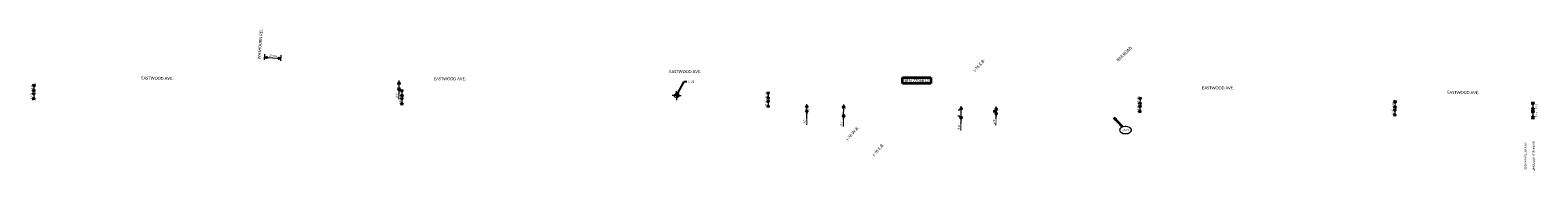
# Model space of a CAD drawing. Header units: feet. Extents: x 1368653 to 2278485, y 515475 to 1180851.
# Tile 12 of 13: x 2271675 to 2273717, y 517938 to 518129. Entities that reach past the tile are written whole.
import ezdxf
from ezdxf import colors
from ezdxf.entities.mleader import LeaderData, LeaderLine
from ezdxf.enums import TextEntityAlignment as Align
from ezdxf.math import Vec2, Vec3

# ---------------------------------------------------------------- set-up
doc = ezdxf.new("R2010")
doc.units = ezdxf.units.FT
doc.header["$LTSCALE"] = 20
doc.header["$MEASUREMENT"] = 0
doc.set_wipeout_variables(frame=1)
doc.layers.get('0').update_dxf_attribs({"lineweight": 15, "true_color": 0xc2ced6})
doc.layers.get('Defpoints').update_dxf_attribs({"lineweight": 15})
doc.layers.add('Eastwood___S_Munroe_Resur', color=7, linetype='Continuous')
doc.layers.add('GT_Project_Soil_Boring', color=7, linetype='Continuous', lineweight=35, true_color=0xa854e0)
doc.layers.add('TX_P_20', color=7, linetype='Continuous', lineweight=35)
doc.layers.add('TX_P_5', color=7, linetype='Continuous', lineweight=35)
doc.styles.add('P_Slanted - Normal Fixed Spacing', font='calibrii.ttf', dxfattribs={"height": 0.14})
doc.styles.add('P_Slanted - Title', font='calibriz.ttf', dxfattribs={"height": 0.2})
doc.styles.add('Slanted-Normal', font='font31.shx', dxfattribs={"height": 0.14})
doc.dimstyles.new('Dec-1  Slanted', dxfattribs={"dimtxt": 0.14, "dimasz": 0.14, "dimexe": 0.07, "dimexo": 0.07, "dimgap": 0.07, "dimtad": 1, "dimdec": 1, "dimzin": 3, "dimdsep": 46, "dimtxsty": 'Slanted-Normal', "dimblk": 'Dim1', "dimcen": 0, "dimclrd": 95, "dimclre": 95, "dimclrt": 7, "dimadec": 1, "dimazin": 3, "dimtfac": 1, "dimtdec": 1, "dimtix": 1, "dimtofl": 0, "dimtmove": 1, "dimatfit": 3, "dimldrblk": 'Dim1', "dimfxl": 1, "dimtolj": 1, "dimtzin": 0, "dimlwd": -1, "dimlwe": -1, "dimarcsym": 0})
doc.dimstyles.new('P_Dec-0 Masked Slanted', dxfattribs={"dimtxt": 0.14, "dimasz": 0.14, "dimexe": 0.21, "dimexo": 0.21, "dimgap": 0.0625, "dimtad": 1, "dimdec": 0, "dimzin": 3, "dimdsep": 46, "dimtxsty": 'P_Slanted - Normal Fixed Spacing', "dimblk": 'Dim1', "dimcen": 0.035, "dimclrd": 95, "dimclre": 95, "dimclrt": 7, "dimaunit": 1, "dimadec": 3, "dimazin": 2, "dimtfac": 1, "dimtdec": 0, "dimtix": 1, "dimtmove": 1, "dimatfit": 3, "dimldrblk": 'Dim1', "dimfxl": 1, "dimtfill": 1, "dimtolj": 1, "dimtzin": 0, "dimlwd": 15, "dimlwe": 15, "dimarcsym": 0})
doc.dimstyles.new('P_Dec-1 Masked Slanted', dxfattribs={"dimtxt": 0.14, "dimasz": 0.14, "dimexe": 0.21, "dimexo": 0.21, "dimgap": 0.0625, "dimtad": 1, "dimdec": 1, "dimzin": 3, "dimdsep": 46, "dimtxsty": 'P_Slanted - Normal Fixed Spacing', "dimblk": 'Dim1', "dimcen": 0.035, "dimclrd": 95, "dimclre": 95, "dimclrt": 7, "dimaunit": 1, "dimadec": 3, "dimazin": 2, "dimtfac": 1, "dimtdec": 1, "dimtix": 1, "dimtmove": 1, "dimatfit": 3, "dimldrblk": 'Dim1', "dimfxl": 1, "dimtfill": 1, "dimtolj": 1, "dimtzin": 0, "dimlwd": 15, "dimlwe": 15, "dimarcsym": 0})

# ---------------------------------------------------------------- blocks, each defined once
blk = doc.blocks.new('Dim1')
h = blk.add_hatch(color=4)
h.dxf.hatch_style = 1
h.paths.add_polyline_path([(0, 0), (-1, -0.2), (-1, 0.2)])
at = {"color": 4}
blk.add_lwpolyline([(0, 0), (-1, -0.2), (-1, 0.2), (0, 0)], dxfattribs=at)
blk = doc.blocks.new('*D1327')
at = {"layer": 'TX_P_20', "color": 95, "linetype": 'Continuous', "lineweight": 15, "transparency": 16777216}
blk.add_line((2272178.4, 518046), (2272178.4, 518040.6), dxfattribs=at)
at = {"layer": 'TX_P_20', "color": 7, "transparency": 16777216, "insert": (2272175.7, 518043.4), "char_height": 2.8, "attachment_point": 5, "rotation": 89.6308, "style": 'P_Slanted - Normal Fixed Spacing', "bg_fill": 3, "box_fill_scale": 1.25, "bg_fill_color": 256, "bg_fill_true_color": 13158600, "bg_fill_transparency": 0}
blk.add_mtext("\\A1;11.0'", dxfattribs=at)
at = {"layer": 'Defpoints', "color": 0, "transparency": 16777216}
for p in [(2272178.4, 518048.8), (2272178.4, 518037.8), (2272178.4, 518037.8)]:
    blk.add_point(p, dxfattribs=at)
at = {"layer": 'TX_P_20', "color": 95, "lineweight": 15, "transparency": 16777216, "xscale": 2.8, "yscale": 2.8, "zscale": 2.8}
for p, rotation in [((2272178.4, 518037.8), 269.630847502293), ((2272178.4, 518048.8), 89.63084750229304)]:
    blk.add_blockref('Dim1', p, dxfattribs=dict(at, rotation=rotation))
blk = doc.blocks.new('*D1328')
at = {"layer": 'TX_P_20', "color": 95, "linetype": 'Continuous', "lineweight": 15, "transparency": 16777216}
blk.add_line((2272178.4, 518035), (2272178.3, 518029.6), dxfattribs=at)
at = {"layer": 'TX_P_20', "color": 7, "transparency": 16777216, "insert": (2272175.7, 518032.3), "char_height": 2.8, "attachment_point": 5, "rotation": 89.6308, "style": 'P_Slanted - Normal Fixed Spacing', "bg_fill": 3, "box_fill_scale": 1.25, "bg_fill_color": 256, "bg_fill_true_color": 13158600, "bg_fill_transparency": 0}
blk.add_mtext("\\A1;11.0'", dxfattribs=at)
at = {"layer": 'Defpoints', "color": 0, "transparency": 16777216}
for p in [(2272178.4, 518037.8), (2272178.3, 518026.8), (2272178.3, 518026.8)]:
    blk.add_point(p, dxfattribs=at)
at = {"layer": 'TX_P_20', "color": 95, "lineweight": 15, "transparency": 16777216, "xscale": 2.8, "yscale": 2.8, "zscale": 2.8}
for p, rotation in [((2272178.4, 518037.8), 89.63084750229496), ((2272178.3, 518026.8), 269.630847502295)]:
    blk.add_blockref('Dim1', p, dxfattribs=dict(at, rotation=rotation))
blk = doc.blocks.new('*D1329')
at = {"layer": 'TX_P_20', "color": 95, "linetype": 'Continuous', "lineweight": 15, "transparency": 16777216}
blk.add_line((2271679.8, 518053), (2271679.7, 518047.6), dxfattribs=at)
at = {"layer": 'TX_P_20', "color": 7, "transparency": 16777216, "insert": (2271677.1, 518050.3), "char_height": 2.8, "attachment_point": 5, "rotation": 88.9534, "style": 'P_Slanted - Normal Fixed Spacing', "bg_fill": 3, "box_fill_scale": 1.25, "bg_fill_color": 256, "bg_fill_true_color": 13158600, "bg_fill_transparency": 0}
blk.add_mtext("\\A1;11.0'", dxfattribs=at)
at = {"layer": 'Defpoints', "color": 0, "transparency": 16777216}
for p in [(2271679.9, 518055.8), (2271679.7, 518044.8), (2271679.7, 518044.8)]:
    blk.add_point(p, dxfattribs=at)
at = {"layer": 'TX_P_20', "color": 95, "lineweight": 15, "transparency": 16777216, "xscale": 2.8, "yscale": 2.8, "zscale": 2.8}
for p, rotation in [((2271679.9, 518055.8), 88.95341813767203), ((2271679.7, 518044.8), 268.953418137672)]:
    blk.add_blockref('Dim1', p, dxfattribs=dict(at, rotation=rotation))
blk = doc.blocks.new('*D1330')
at = {"layer": 'TX_P_20', "color": 95, "linetype": 'Continuous', "lineweight": 15, "transparency": 16777216}
blk.add_line((2271679.6, 518042), (2271679.5, 518036.6), dxfattribs=at)
at = {"layer": 'TX_P_20', "color": 7, "transparency": 16777216, "insert": (2271676.9, 518039.3), "char_height": 2.8, "attachment_point": 5, "rotation": 88.9534, "style": 'P_Slanted - Normal Fixed Spacing', "bg_fill": 3, "box_fill_scale": 1.25, "bg_fill_color": 256, "bg_fill_true_color": 13158600, "bg_fill_transparency": 0}
blk.add_mtext("\\A1;11.0'", dxfattribs=at)
at = {"layer": 'Defpoints', "color": 0, "transparency": 16777216}
for p in [(2271679.5, 518033.8), (2271679.5, 518033.8), (2271679.7, 518044.8)]:
    blk.add_point(p, dxfattribs=at)
at = {"layer": 'TX_P_20', "color": 95, "lineweight": 15, "transparency": 16777216, "xscale": 2.8, "yscale": 2.8, "zscale": 2.8}
for p, rotation in [((2271679.5, 518033.8), 268.9534181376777), ((2271679.7, 518044.8), 88.95341813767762)]:
    blk.add_blockref('Dim1', p, dxfattribs=dict(at, rotation=rotation))
blk = doc.blocks.new('*D1331')
at = {"layer": 'TX_P_20', "color": 95, "linetype": 'Continuous', "lineweight": 15, "transparency": 16777216}
blk.add_line((2272674.7, 518042.7), (2272674.7, 518037.3), dxfattribs=at)
at = {"layer": 'TX_P_20', "color": 7, "transparency": 16777216, "insert": (2272672, 518040), "char_height": 2.8, "attachment_point": 5, "rotation": 89.4998, "style": 'P_Slanted - Normal Fixed Spacing', "bg_fill": 3, "box_fill_scale": 1.25, "bg_fill_color": 256, "bg_fill_true_color": 13158600, "bg_fill_transparency": 0}
blk.add_mtext("\\A1;11.0'", dxfattribs=at)
at = {"layer": 'Defpoints', "color": 0, "transparency": 16777216}
for p in [(2272674.6, 518034.5), (2272674.6, 518034.5), (2272674.7, 518045.5)]:
    blk.add_point(p, dxfattribs=at)
at = {"layer": 'TX_P_20', "color": 95, "lineweight": 15, "transparency": 16777216, "xscale": 2.8, "yscale": 2.8, "zscale": 2.8}
for p, rotation in [((2272674.6, 518034.5), 269.4997761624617), ((2272674.7, 518045.5), 89.49977616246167)]:
    blk.add_blockref('Dim1', p, dxfattribs=dict(at, rotation=rotation))
blk = doc.blocks.new('*D1332')
at = {"layer": 'TX_P_20', "color": 95, "linetype": 'Continuous', "lineweight": 15, "transparency": 16777216}
blk.add_line((2272674.6, 518031.7), (2272674.6, 518026.3), dxfattribs=at)
at = {"layer": 'TX_P_20', "color": 7, "transparency": 16777216, "insert": (2272671.9, 518029), "char_height": 2.8, "attachment_point": 5, "rotation": 89.4998, "style": 'P_Slanted - Normal Fixed Spacing', "bg_fill": 3, "box_fill_scale": 1.25, "bg_fill_color": 256, "bg_fill_true_color": 13158600, "bg_fill_transparency": 0}
blk.add_mtext("\\A1;11.0'", dxfattribs=at)
at = {"layer": 'Defpoints', "color": 0, "transparency": 16777216}
for p in [(2272674.6, 518034.5), (2272674.6, 518023.5), (2272674.6, 518023.5)]:
    blk.add_point(p, dxfattribs=at)
at = {"layer": 'TX_P_20', "color": 95, "lineweight": 15, "transparency": 16777216, "xscale": 2.8, "yscale": 2.8, "zscale": 2.8}
for p, rotation in [((2272674.6, 518034.5), 89.49977616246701), ((2272674.6, 518023.5), 269.499776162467)]:
    blk.add_blockref('Dim1', p, dxfattribs=dict(at, rotation=rotation))
blk = doc.blocks.new('*D1333')
at = {"layer": 'TX_P_20', "color": 95, "linetype": 'Continuous', "lineweight": 15, "transparency": 16777216}
blk.add_line((2273178.5, 518035.6), (2273178.4, 518030.2), dxfattribs=at)
at = {"layer": 'TX_P_20', "color": 7, "transparency": 16777216, "insert": (2273175.8, 518032.9), "char_height": 2.8, "attachment_point": 5, "rotation": 89.2006, "style": 'P_Slanted - Normal Fixed Spacing', "bg_fill": 3, "box_fill_scale": 1.25, "bg_fill_color": 256, "bg_fill_true_color": 13158600, "bg_fill_transparency": 0}
blk.add_mtext("\\A1;11.0'", dxfattribs=at)
at = {"layer": 'Defpoints', "color": 0, "transparency": 16777216}
for p in [(2273178.5, 518038.4), (2273178.4, 518027.4), (2273178.4, 518027.4)]:
    blk.add_point(p, dxfattribs=at)
at = {"layer": 'TX_P_20', "color": 95, "lineweight": 15, "transparency": 16777216, "xscale": 2.8, "yscale": 2.8, "zscale": 2.8}
for p, rotation in [((2273178.5, 518038.4), 89.20057461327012), ((2273178.4, 518027.4), 269.2005746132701)]:
    blk.add_blockref('Dim1', p, dxfattribs=dict(at, rotation=rotation))
blk = doc.blocks.new('*D1334')
at = {"layer": 'TX_P_20', "color": 95, "linetype": 'Continuous', "lineweight": 15, "transparency": 16777216}
blk.add_line((2273178.3, 518024.6), (2273178.3, 518019.2), dxfattribs=at)
at = {"layer": 'TX_P_20', "color": 7, "transparency": 16777216, "insert": (2273175.6, 518021.9), "char_height": 2.8, "attachment_point": 5, "rotation": 89.2006, "style": 'P_Slanted - Normal Fixed Spacing', "bg_fill": 3, "box_fill_scale": 1.25, "bg_fill_color": 256, "bg_fill_true_color": 13158600, "bg_fill_transparency": 0}
blk.add_mtext("\\A1;11.0'", dxfattribs=at)
at = {"layer": 'Defpoints', "color": 0, "transparency": 16777216}
for p in [(2273178.2, 518016.4), (2273178.2, 518016.4), (2273178.4, 518027.4)]:
    blk.add_point(p, dxfattribs=at)
at = {"layer": 'TX_P_20', "color": 95, "lineweight": 15, "transparency": 16777216, "xscale": 2.8, "yscale": 2.8, "zscale": 2.8}
for p, rotation in [((2273178.2, 518016.4), 269.2005746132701), ((2273178.4, 518027.4), 89.20057461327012)]:
    blk.add_blockref('Dim1', p, dxfattribs=dict(at, rotation=rotation))
blk = doc.blocks.new('*D1335')
at = {"layer": 'TX_P_20', "color": 95, "linetype": 'Continuous', "lineweight": 15, "transparency": 16777216}
blk.add_line((2273523.9, 518030.8), (2273523.8, 518025.4), dxfattribs=at)
at = {"layer": 'TX_P_20', "color": 7, "transparency": 16777216, "insert": (2273521.2, 518028.1), "char_height": 2.8, "attachment_point": 5, "rotation": 89.2006, "style": 'P_Slanted - Normal Fixed Spacing', "bg_fill": 3, "box_fill_scale": 1.25, "bg_fill_color": 256, "bg_fill_true_color": 13158600, "bg_fill_transparency": 0}
blk.add_mtext("\\A1;11.0'", dxfattribs=at)
at = {"layer": 'Defpoints', "color": 0, "transparency": 16777216}
for p in [(2273524, 518033.6), (2273523.8, 518022.6), (2273523.8, 518022.6)]:
    blk.add_point(p, dxfattribs=at)
at = {"layer": 'TX_P_20', "color": 95, "lineweight": 15, "transparency": 16777216, "xscale": 2.8, "yscale": 2.8, "zscale": 2.8}
for p, rotation in [((2273524, 518033.6), 89.20057461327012), ((2273523.8, 518022.6), 269.2005746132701)]:
    blk.add_blockref('Dim1', p, dxfattribs=dict(at, rotation=rotation))
blk = doc.blocks.new('*D1336')
at = {"layer": 'TX_P_20', "color": 95, "linetype": 'Continuous', "lineweight": 15, "transparency": 16777216}
blk.add_line((2273523.8, 518019.8), (2273523.7, 518014.4), dxfattribs=at)
at = {"layer": 'TX_P_20', "color": 7, "transparency": 16777216, "insert": (2273521, 518017.1), "char_height": 2.8, "attachment_point": 5, "rotation": 89.2006, "style": 'P_Slanted - Normal Fixed Spacing', "bg_fill": 3, "box_fill_scale": 1.25, "bg_fill_color": 256, "bg_fill_true_color": 13158600, "bg_fill_transparency": 0}
blk.add_mtext("\\A1;11.0'", dxfattribs=at)
at = {"layer": 'Defpoints', "color": 0, "transparency": 16777216}
for p in [(2273523.7, 518011.6), (2273523.7, 518011.6), (2273523.8, 518022.6)]:
    blk.add_point(p, dxfattribs=at)
at = {"layer": 'TX_P_20', "color": 95, "lineweight": 15, "transparency": 16777216, "xscale": 2.8, "yscale": 2.8, "zscale": 2.8}
for p, rotation in [((2273523.7, 518011.6), 269.2005746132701), ((2273523.8, 518022.6), 89.20057461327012)]:
    blk.add_blockref('Dim1', p, dxfattribs=dict(at, rotation=rotation))
blk = doc.blocks.new('*D1337')
at = {"layer": 'TX_P_20', "color": 95, "linetype": 'Continuous', "lineweight": 15, "transparency": 16777216}
for p, q in [((2273708.3, 518031), (2273712.8, 518031)), ((2273708.3, 518020), (2273712.8, 518020)), ((2273710.8, 518028.2), (2273710.8, 518022.8))]:
    blk.add_line(p, q, dxfattribs=at)
at = {"layer": 'TX_P_20', "color": 7, "transparency": 16777216, "insert": (2273715.4, 518025.4), "char_height": 2.8, "attachment_point": 5, "rotation": 270, "style": 'P_Slanted - Normal Fixed Spacing', "bg_fill": 3, "box_fill_scale": 1.25, "bg_fill_color": 256, "bg_fill_true_color": 13158600, "bg_fill_transparency": 0}
blk.add_mtext("\\A1;11'%%P", dxfattribs=at)
at = {"layer": 'Defpoints', "color": 0, "transparency": 16777216}
for p in [(2273706.3, 518031), (2273706.3, 518020), (2273710.8, 518020)]:
    blk.add_point(p, dxfattribs=at)
at = {"layer": 'TX_P_20', "color": 95, "lineweight": 15, "transparency": 16777216, "xscale": 2.8, "yscale": 2.8, "zscale": 2.8}
for p, rotation in [((2273710.8, 518031), 90), ((2273710.8, 518020), 270)]:
    blk.add_blockref('Dim1', p, dxfattribs=dict(at, rotation=rotation))
blk = doc.blocks.new('*D1338')
at = {"layer": 'TX_P_20', "color": 95, "linetype": 'Continuous', "lineweight": 15, "transparency": 16777216}
for p, q in [((2273708.3, 518020), (2273712.8, 518020)), ((2273710.8, 518017.2), (2273710.8, 518011.8)), ((2273708.3, 518009), (2273712.8, 518009))]:
    blk.add_line(p, q, dxfattribs=at)
at = {"layer": 'TX_P_20', "color": 7, "transparency": 16777216, "insert": (2273715.3, 518014.4), "char_height": 2.8, "attachment_point": 5, "rotation": 270, "style": 'P_Slanted - Normal Fixed Spacing', "bg_fill": 3, "box_fill_scale": 1.25, "bg_fill_color": 256, "bg_fill_true_color": 13158600, "bg_fill_transparency": 0}
blk.add_mtext("\\A1;11'%%P", dxfattribs=at)
at = {"layer": 'Defpoints', "color": 0, "transparency": 16777216}
for p in [(2273706.3, 518020), (2273706.3, 518009), (2273710.8, 518009)]:
    blk.add_point(p, dxfattribs=at)
at = {"layer": 'TX_P_20', "color": 95, "lineweight": 15, "transparency": 16777216, "xscale": 2.8, "yscale": 2.8, "zscale": 2.8}
for p, rotation in [((2273710.8, 518020), 90), ((2273710.8, 518009), 270)]:
    blk.add_blockref('Dim1', p, dxfattribs=dict(at, rotation=rotation))
blk = doc.blocks.new('*D1344')
at = {"layer": 'TX_P_20', "color": 95, "linetype": 'Continuous', "lineweight": 15, "transparency": 16777216}
for p, q in [((2271992.3, 518088.3), (2271992.8, 518096)), ((2272014.2, 518086.9), (2272014.7, 518094.6)), ((2271995.3, 518091.6), (2272011.7, 518090.6))]:
    blk.add_line(p, q, dxfattribs=at)
at = {"layer": 'TX_P_20', "color": 95, "lineweight": 15, "transparency": 16777216, "xscale": 2.8, "yscale": 2.8, "zscale": 2.8}
for p, rotation in [((2271992.5, 518091.8), 176.3306394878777), ((2272014.5, 518090.4), 356.3306394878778)]:
    blk.add_blockref('Dim1', p, dxfattribs=dict(at, rotation=rotation))
at = {"layer": 'TX_P_20', "color": 7, "transparency": 16777216, "insert": (2272003.7, 518093.8), "char_height": 2.8, "attachment_point": 5, "rotation": 356.3306, "style": 'P_Slanted - Normal Fixed Spacing', "bg_fill": 3, "box_fill_scale": 1.25, "bg_fill_color": 256, "bg_fill_true_color": 13158600, "bg_fill_transparency": 0}
blk.add_mtext("\\A1;22.0'%%P", dxfattribs=at)
at = {"layer": 'Defpoints', "color": 0, "transparency": 16777216}
for p in [(2271992.2, 518086.4), (2272014.1, 518084.9), (2272014.5, 518090.4)]:
    blk.add_point(p, dxfattribs=at)
blk = doc.blocks.new('*D1345')
at = {"layer": 'Defpoints', "color": 0, "transparency": 16777216}
for p in [(2272727, 518023), (2272727, 518021), (2272727.1, 518023)]:
    blk.add_point(p, dxfattribs=at)
at = {"layer": 'TX_P_20', "color": 95, "linetype": 'Continuous', "lineweight": 15, "transparency": 16777216}
for p, q in [((2272726.8, 518000.3), (2272727, 518021)), ((2272727, 518021), (2272727.1, 518023)), ((2272727, 518021), (2272727.1, 518023)), ((2272727, 518018.2), (2272727, 518015.4)), ((2272727.1, 518025.8), (2272727.1, 518028.6)), ((2272731.2, 518023), (2272731.3, 518023)), ((2272731.2, 518021), (2272731.2, 518021))]:
    blk.add_line(p, q, dxfattribs=at)
at = {"layer": 'TX_P_20', "color": 95, "lineweight": 15, "transparency": 16777216, "xscale": 2.8, "yscale": 2.8, "zscale": 2.8, "rotation": 269.4134026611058}
blk.add_blockref('Dim1', (2272727.1, 518023), dxfattribs=at)
at = {"layer": 'TX_P_20', "color": 7, "transparency": 16777216, "insert": (2272724.2, 518004.9), "char_height": 2.8, "attachment_point": 5, "rotation": 89.4134, "style": 'P_Slanted - Normal Fixed Spacing', "bg_fill": 3, "box_fill_scale": 1.25, "bg_fill_color": 256, "bg_fill_true_color": 13158600, "bg_fill_transparency": 0}
blk.add_mtext("\\A1;2.0'", dxfattribs=at)
at = {"layer": 'TX_P_20', "color": 95, "lineweight": 15, "transparency": 16777216, "xscale": 2.8, "yscale": 2.8, "zscale": 2.8, "rotation": 89.41340266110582}
blk.add_blockref('Dim1', (2272727, 518021), dxfattribs=at)
blk = doc.blocks.new('*D1346')
at = {"layer": 'Defpoints', "color": 0, "transparency": 16777216}
blk.add_point((2272174.5, 518054.7), dxfattribs=at)
blk.add_point((2272174.5, 518054.7), dxfattribs=at)
at = {"layer": 'TX_P_20', "color": 95, "linetype": 'Continuous', "lineweight": 15, "transparency": 16777216}
for p, q in [((2272174.6, 518057.5), (2272174.6, 518060.3)), ((2272174.2, 518035.3), (2272174.5, 518050.8)), ((2272174.4, 518048), (2272174.4, 518045.2))]:
    blk.add_line(p, q, dxfattribs=at)
at = {"layer": 'TX_P_20', "color": 95, "lineweight": 15, "transparency": 16777216, "xscale": 2.8, "yscale": 2.8, "zscale": 2.8, "rotation": 269.064721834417}
blk.add_blockref('Dim1', (2272174.5, 518054.7), dxfattribs=at)
at = {"layer": 'TX_P_20', "color": 7, "transparency": 16777216, "insert": (2272171.6, 518039.9), "char_height": 2.8, "attachment_point": 5, "rotation": 89.0647, "style": 'P_Slanted - Normal Fixed Spacing', "bg_fill": 3, "box_fill_scale": 1.25, "bg_fill_color": 256, "bg_fill_true_color": 13158600, "bg_fill_transparency": 0}
blk.add_mtext("\\A1;3.9'", dxfattribs=at)
at = {"layer": 'Defpoints', "color": 0, "transparency": 16777216}
blk.add_point((2272174.5, 518050.8), dxfattribs=at)
at = {"layer": 'TX_P_20', "color": 95, "linetype": 'Continuous', "lineweight": 15, "transparency": 16777216}
blk.add_line((2272174.5, 518050.8), (2272174.5, 518054.7), dxfattribs=at)
blk.add_line((2272174.5, 518050.8), (2272174.5, 518054.7), dxfattribs=at)
at = {"layer": 'TX_P_20', "color": 95, "lineweight": 15, "transparency": 16777216, "xscale": 2.8, "yscale": 2.8, "zscale": 2.8, "rotation": 89.06472183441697}
blk.add_blockref('Dim1', (2272174.5, 518050.8), dxfattribs=at)
blk = doc.blocks.new('SOILB_PROJ')
at = {"layer": 'GT_Project_Soil_Boring', "linetype": 'Continuous', "lineweight": 0}
for points in [[(0, 0), (-0.15, 0, -0.414214), (0, 0.15)], [(0, -0.15), (0, 0), (0.15, 0, -0.414214)]]:
    blk.add_hatch(color=193, dxfattribs=at).paths.add_polyline_path(points)
at = {"layer": 'GT_Project_Soil_Boring', "color": 193, "linetype": 'Continuous', "lineweight": 13}
for q in [(-0.3, 0), (0, 0.3), (0, -0.3), (0.3, 0)]:
    blk.add_line((0, 0), q, dxfattribs=at)
blk.add_circle((0, 0), 0.15, dxfattribs=at)
blk = doc.blocks.new('*D1473')
at = {"layer": 'Defpoints', "color": 0, "transparency": 16777216}
blk.add_point((2272777, 518022.5), dxfattribs=at)
blk.add_point((2272777, 518022.5), dxfattribs=at)
at = {"layer": 'TX_P_20', "color": 95, "linetype": 'Continuous', "lineweight": 15, "transparency": 16777216}
for p, q in [((2272776.7, 517998.1), (2272776.9, 518014.5)), ((2272776.9, 518011.7), (2272776.8, 518008.9)), ((2272777, 518025.3), (2272777.1, 518028.1))]:
    blk.add_line(p, q, dxfattribs=at)
at = {"layer": 'TX_P_20', "color": 95, "lineweight": 15, "transparency": 16777216, "xscale": 2.8, "yscale": 2.8, "zscale": 2.8, "rotation": 269.3310639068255}
blk.add_blockref('Dim1', (2272777, 518022.5), dxfattribs=at)
at = {"layer": 'TX_P_20', "color": 7, "transparency": 16777216, "insert": (2272774.1, 518002.6), "char_height": 2.8, "attachment_point": 5, "rotation": 89.3311, "style": 'P_Slanted - Normal Fixed Spacing', "bg_fill": 3, "box_fill_scale": 1.25, "bg_fill_color": 256, "bg_fill_true_color": 13158600, "bg_fill_transparency": 0}
blk.add_mtext("\\A1;8.0'", dxfattribs=at)
at = {"layer": 'Defpoints', "color": 0, "transparency": 16777216}
blk.add_point((2272776.9, 518014.5), dxfattribs=at)
at = {"layer": 'TX_P_20', "color": 95, "linetype": 'Continuous', "lineweight": 15, "transparency": 16777216}
blk.add_line((2272776.9, 518014.5), (2272777, 518022.5), dxfattribs=at)
blk.add_line((2272776.9, 518014.5), (2272777, 518022.5), dxfattribs=at)
at = {"layer": 'TX_P_20', "color": 95, "lineweight": 15, "transparency": 16777216, "xscale": 2.8, "yscale": 2.8, "zscale": 2.8, "rotation": 89.33106390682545}
blk.add_blockref('Dim1', (2272776.9, 518014.5), dxfattribs=at)
blk = doc.blocks.new('*D1474')
at = {"layer": 'Defpoints', "color": 0, "transparency": 16777216}
for p in [(2272983.5, 518019.5), (2272988.7, 518019.4)]:
    blk.add_point(p, dxfattribs=at)
at = {"layer": 'TX_P_20', "color": 95, "linetype": 'Continuous', "lineweight": 15, "transparency": 16777216}
for p, q in [((2272984.5, 518019.4), (2272979.3, 518019.5)), ((2272984.5, 518017.4), (2272979.3, 518017.5)), ((2272983.2, 518000), (2272983.5, 518017.5)), ((2272983.4, 518014.7), (2272983.4, 518011.9)), ((2272983.6, 518022.3), (2272983.6, 518025.1))]:
    blk.add_line(p, q, dxfattribs=at)
at = {"layer": 'TX_P_20', "color": 95, "lineweight": 15, "transparency": 16777216, "xscale": 2.8, "yscale": 2.8, "zscale": 2.8, "rotation": 269.0647218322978}
blk.add_blockref('Dim1', (2272983.5, 518019.5), dxfattribs=at)
at = {"layer": 'TX_P_20', "color": 7, "transparency": 16777216, "insert": (2272980.6, 518004.6), "char_height": 2.8, "attachment_point": 5, "rotation": 89.0647, "style": 'P_Slanted - Normal Fixed Spacing', "bg_fill": 3, "box_fill_scale": 1.25, "bg_fill_color": 256, "bg_fill_true_color": 13158600, "bg_fill_transparency": 0}
blk.add_mtext("\\A1;2.0'", dxfattribs=at)
at = {"layer": 'Defpoints', "color": 0, "transparency": 16777216}
blk.add_point((2272988.7, 518017.4), dxfattribs=at)
at = {"layer": 'TX_P_20', "color": 95, "linetype": 'Continuous', "lineweight": 15, "transparency": 16777216}
blk.add_line((2272983.5, 518017.5), (2272983.5, 518019.5), dxfattribs=at)
blk.add_line((2272983.5, 518017.5), (2272983.5, 518019.5), dxfattribs=at)
at = {"layer": 'TX_P_20', "color": 95, "lineweight": 15, "transparency": 16777216, "xscale": 2.8, "yscale": 2.8, "zscale": 2.8, "rotation": 89.0647218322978}
blk.add_blockref('Dim1', (2272983.5, 518017.5), dxfattribs=at)
blk = doc.blocks.new('*D1475')
at = {"layer": 'Defpoints', "color": 0, "transparency": 16777216}
for p in [(2272936.2, 518020.2), (2272938.6, 518012.2), (2272938.7, 518020.2)]:
    blk.add_point(p, dxfattribs=at)
at = {"layer": 'TX_P_20', "color": 95, "linetype": 'Continuous', "lineweight": 15, "transparency": 16777216}
for p, q in [((2272934.4, 518012.3), (2272931.8, 518012.3)), ((2272934.5, 518020.3), (2272932, 518020.3)), ((2272935.7, 517992.5), (2272936, 518012.2)), ((2272936, 518012.2), (2272936.2, 518020.2)), ((2272936, 518012.2), (2272936.2, 518020.2)), ((2272936.2, 518023), (2272936.2, 518025.8)), ((2272936, 518009.4), (2272935.9, 518006.6))]:
    blk.add_line(p, q, dxfattribs=at)
at = {"layer": 'TX_P_20', "color": 95, "lineweight": 15, "transparency": 16777216, "xscale": 2.8, "yscale": 2.8, "zscale": 2.8, "rotation": 269.0647218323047}
blk.add_blockref('Dim1', (2272936.2, 518020.2), dxfattribs=at)
at = {"layer": 'TX_P_20', "color": 7, "transparency": 16777216, "insert": (2272933.1, 517997.1), "char_height": 2.8, "attachment_point": 5, "rotation": 89.0647, "style": 'P_Slanted - Normal Fixed Spacing', "bg_fill": 3, "box_fill_scale": 1.25, "bg_fill_color": 256, "bg_fill_true_color": 13158600, "bg_fill_transparency": 0}
blk.add_mtext("\\A1;8.0'", dxfattribs=at)
at = {"layer": 'TX_P_20', "color": 95, "lineweight": 15, "transparency": 16777216, "xscale": 2.8, "yscale": 2.8, "zscale": 2.8, "rotation": 89.0647218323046}
blk.add_blockref('Dim1', (2272936, 518012.2), dxfattribs=at)
blk = doc.blocks.new('*U1441')
at = {"linetype": 'ByBlock', "lineweight": -2}
blk.add_ellipse((0, 0), major_axis=(-0.35, 0), ratio=0.628571, dxfattribs=at)
for points, override in [([(-0.78, 0.84), (0, 0)], {"dimscale": 1, "dimgap": 0.07, "dimtad": 0}), ([(-0.16, 0.08), (0, 0)], {"dimldrblk": 'DotSmall'}), ([(-0.12, -0.11), (0, 0)], {"dimscale": 1, "dimgap": 0.07, "dimtad": 0, "dimldrblk": 'None'})]:
    blk.add_leader(points, dimstyle='Dec-1  Slanted', override=override)
blk.add_wipeout([(0.12, 0.2), (0.07, 0.21), (-0.01, 0.21), (-0.06, 0.21), (-0.12, 0.2), (-0.17, 0.18), (-0.23, 0.16), (-0.26, 0.13), (-0.3, 0.1), (-0.32, 0.07), (-0.33, 0.04), (-0.34, 0.02), (-0.34, 0), (-0.34, -0.02), (-0.33, -0.04), (-0.32, -0.07), (-0.3, -0.1), (-0.27, -0.13), (-0.23, -0.15), (-0.18, -0.18), (-0.12, -0.2), (-0.07, -0.21), (0, -0.21), (0.06, -0.21), (0.12, -0.2), (0.18, -0.18), (0.23, -0.16), (0.26, -0.13), (0.3, -0.1), (0.32, -0.07), (0.33, -0.04), (0.34, -0.02), (0.34, 0), (0.34, 0.02), (0.33, 0.04), (0.32, 0.07), (0.3, 0.09), (0.27, 0.12), (0.23, 0.15), (0.17, 0.18)])
at = {"style": 'P_Slanted - Normal Fixed Spacing'}
blk.add_attdef('D-000', text='', height=0.14, dxfattribs=at).set_placement((0, 0), align=Align.MIDDLE)

msp = doc.modelspace()

# ---------------------------------------------------------------- block references
at = {"layer": 'Eastwood___S_Munroe_Resur', "xscale": 20, "yscale": 20, "zscale": 20}
msp.add_blockref('SOILB_PROJ', (2272550.65, 518040), dxfattribs=at)

# ---------------------------------------------------------------- texts
at = {"layer": 'TX_P_20', "line_spacing_factor": 1.14, "bg_fill": 3, "box_fill_scale": 1.5, "bg_fill_color": 256, "bg_fill_transparency": 0}
for s, insert, char_height, width, attachment_point, rotation, style in [('RAILROAD', (2273146.27, 518088.87), 4, 28.5279, 1, 43.82723, 'P_Slanted - Title'), ('I-76 E.B.', (2272952.33, 518074.24), 4, 23.4838, 1, 50.00492, 'P_Slanted - Title'), ('EASTWOOD AVE.', (2271825.36, 518065.88), 4, 46, 1, 358.95342, 'P_Slanted - Title'), ('EASTWOOD AVE.', (2273594.71, 518046.5), 4, 46, 1, 359.20057, 'P_Slanted - Title'), ('I-76 W.B.', (2272779.87, 517981.1), 4, 23.4429, 1, 50.00492, 'P_Slanted - Title'), ('I-76 E.B.', (2272815.53, 517959.88), 4, 23.246, 1, 50.00492, 'P_Slanted - Title'), ('CITY OF TALLMADGE', (2273700.45, 517958.03), 2.8, 46, 5, 270.13158, 'P_Slanted - Normal Fixed Spacing')]:
    msp.add_mtext(s, dxfattribs=dict(at, insert=insert, char_height=char_height, width=width, attachment_point=attachment_point, rotation=rotation, style=style))
at = {"layer": 'TX_P_20', "char_height": 4, "line_spacing_factor": 1.14, "style": 'P_Slanted - Title', "box_fill_scale": 1.5, "bg_fill_color": 256, "bg_fill_transparency": 0}
for s, insert, width, attachment_point, bg_fill in [('EASTWOOD AVE.', (2272540.71, 518074.57), 46, 1, 3), ('EASTWOOD AVE.', (2272221.76, 518064.75), 46, 1, 3), ('SFN 7706812', (2272875.79, 518062.45), 34.189, 2, 16), ('EASTWOOD AVE.', (2273262.65, 518052.39), 46, 1, 3)]:
    msp.add_mtext(s, dxfattribs=dict(at, insert=insert, width=width, attachment_point=attachment_point, bg_fill=bg_fill))

# ---------------------------------------------------------------- dimensions: what is measured, and where the dimension line sits
at = {"layer": 'TX_P_20'}
dim = msp.add_aligned_dim(p1=(2271992.16, 518086.35), p2=(2272014.11, 518084.94), distance=5.46, text='<>%%P', dimstyle='P_Dec-1 Masked Slanted', override={"dimexo": 0.1, "dimpost": "'"}, dxfattribs=at)
dim.commit()
dim.dimension.update_dxf_attribs({"geometry": '*D1344', "text_midpoint": (2272003.66, 518093.78)})
for base, p1, p2, angle, override, picture, middle in [((2271679.67, 518044.79), (2271679.87, 518055.79), (2271679.67, 518044.79), 268.95342, {"dimpost": "'"}, '*D1329', (2271679.77, 518050.29)), ((2272178.37, 518037.79), (2272178.44, 518048.79), (2272178.37, 518037.79), 269.63085, {"dimpost": "'"}, '*D1327', (2272178.41, 518043.39)), ((2272674.65, 518034.5), (2272674.74, 518045.5), (2272674.65, 518034.5), 269.49978, {"dimpost": "'"}, '*D1331', (2272674.69, 518040)), ((2273178.36, 518027.39), (2273178.52, 518038.39), (2273178.36, 518027.39), 269.20057, {"dimpost": "'"}, '*D1333', (2273178.44, 518032.89)), ((2273523.81, 518022.57), (2273523.96, 518033.57), (2273523.81, 518022.57), 269.20057, {"dimpost": "'"}, '*D1335', (2273523.88, 518028.07)), ((2272727.06, 518023), (2272726.98, 518021), (2272727, 518023), 89.4134, {"dimpost": "'", "dimtfac": 0.7}, '*D1345', (2272726.39, 518004.87)), ((2272936.15, 518020.23), (2272938.6, 518012.19), (2272938.73, 518020.19), 89.06472, {"dimpost": "'", "dimtfac": 0.7}, '*D1475', (2272933.62, 517997.09)), ((2272983.52, 518019.46), (2272988.69, 518017.38), (2272988.72, 518019.37), 89.06472, {"dimpost": "'", "dimtfac": 0.7}, '*D1474', (2272980.21, 518004.62))]:
    dim = msp.add_linear_dim(base=base, p1=p1, p2=p2, angle=angle, dimstyle='P_Dec-1 Masked Slanted', override=override, dxfattribs=at)
    dim.commit()
    dim.dimension.update_dxf_attribs({"geometry": picture, "text_midpoint": middle, "dimtype": 161})
dim = msp.add_linear_dim(base=(2273710.81, 518020.03), p1=(2273706.3, 518031.03), p2=(2273706.3, 518020.03), angle=270, text='<>%%P', dimstyle='P_Dec-0 Masked Slanted', override={"dimexe": 0.1, "dimexo": 0.1, "dimpost": "'"}, dxfattribs=at)
dim.commit()
dim.dimension.update_dxf_attribs({"geometry": '*D1337', "text_midpoint": (2273715.38, 518025.39), "dimtype": 161})

# ---------------------------------------------------------------- next in the draw order: texts
at = {"layer": 'TX_P_20', "width": 46, "line_spacing_factor": 1.14, "bg_fill": 3, "box_fill_scale": 1.5, "bg_fill_color": 256, "bg_fill_transparency": 0}
for s, insert, char_height, attachment_point, rotation, style in [('WASHBURN RD.', (2271982.72, 518089.26), 4, 1, 85.26709, 'P_Slanted - Title'), ('BRIMFIELD TOWNSHIP', (2273711.98, 517957.87), 2.8, 5, 270.13158, 'P_Slanted - Normal Fixed Spacing')]:
    msp.add_mtext(s, dxfattribs=dict(at, insert=insert, char_height=char_height, attachment_point=attachment_point, rotation=rotation, style=style))

# ---------------------------------------------------------------- next in the draw order: dimensions: what is measured, and where the dimension line sits
at = {"layer": 'TX_P_20'}
for base, p1, p2, angle, override, picture, middle in [((2271679.47, 518033.79), (2271679.67, 518044.79), (2271679.47, 518033.79), 268.95342, {"dimpost": "'"}, '*D1330', (2271679.57, 518039.29)), ((2272178.3, 518026.79), (2272178.37, 518037.79), (2272178.3, 518026.79), 269.63085, {"dimpost": "'"}, '*D1328', (2272178.33, 518032.29)), ((2272674.55, 518023.5), (2272674.65, 518034.5), (2272674.55, 518023.5), 269.49978, {"dimpost": "'"}, '*D1332', (2272674.6, 518029)), ((2272777, 518022.46), (2272776.91, 518014.46), (2272777, 518022.46), 89.33106, {"dimpost": "'", "dimtfac": 0.7}, '*D1473', (2272773.53, 518002.65)), ((2273178.21, 518016.39), (2273178.36, 518027.39), (2273178.21, 518016.39), 269.20057, {"dimpost": "'"}, '*D1334', (2273178.29, 518021.89)), ((2273523.65, 518011.57), (2273523.81, 518022.57), (2273523.65, 518011.57), 269.20057, {"dimpost": "'"}, '*D1336', (2273523.73, 518017.07))]:
    dim = msp.add_linear_dim(base=base, p1=p1, p2=p2, angle=angle, dimstyle='P_Dec-1 Masked Slanted', override=override, dxfattribs=at)
    dim.commit()
    dim.dimension.update_dxf_attribs({"geometry": picture, "text_midpoint": middle, "dimtype": 161})
dim = msp.add_linear_dim(base=(2273710.82, 518009.02), p1=(2273706.3, 518020.03), p2=(2273706.3, 518009.02), angle=270, text='<>%%P', dimstyle='P_Dec-0 Masked Slanted', override={"dimexe": 0.1, "dimexo": 0.1, "dimpost": "'"}, dxfattribs=at)
dim.commit()
dim.dimension.update_dxf_attribs({"geometry": '*D1338', "text_midpoint": (2273715.3, 518014.4), "dimtype": 161})

# ---------------------------------------------------------------- next in the draw order: leaders
at = {"layer": 'TX_P_5'}
ml = msp.add_multileader_mtext('Standard', dxfattribs=at)
ml.set_content('C-18', color=7, style='P_Slanted - Normal Fixed Spacing')
ml.set_leader_properties(color=95)
ml.set_arrow_properties(name='Dim1')
ml.build(insert=Vec2(0, 0))
ml.multileader.update_dxf_attribs({"text_right_attachment_type": 3, "dogleg_length": 0.18, "arrow_head_size": 2.8, "scale": 20})
ctx = ml.context
ctx.base_point, ctx.scale, ctx.char_height, ctx.arrow_head_size, ctx.landing_gap_size, ctx.plane_origin = Vec3(2272564.6, 518058.96), 20, 2.8, 2.8, 1.8, Vec3(2272550.65, 518040)
ctx.right_attachment = 3
notes = []
notes.append((ctx, [(1, (1, 1, 0), (2272561, 518058.96), (1, 0), 3.6, [(0, [(2272550.65, 518040)], 0, [])])]))
ctx.mtext.insert, ctx.mtext.flow_direction = Vec3(2272566.4, 518060.38), 5
ctx.mtext.has_bg_fill, ctx.mtext.bg_color, ctx.mtext.bg_scale_factor, ctx.mtext.bg_transparency, ctx.mtext.use_window_bg_color = 1, -1027028792, 1.5, 0, 1
for ctx, leaders in notes:
    for number, flags, end, landing, length, lines in leaders:
        leader = LeaderData()
        leader.index, (leader.has_last_leader_line, leader.has_dogleg_vector, leader.attachment_direction) = number, flags
        leader.last_leader_point, leader.dogleg_vector, leader.dogleg_length = Vec3(end), Vec3(landing), length
        for number, points, colour, breaks in lines:
            line = LeaderLine()
            line.index, line.vertices, line.color, line.breaks = number, Vec3.list(points), colors.encode_raw_color(colour), breaks
            leader.lines.append(line)
        ctx.leaders.append(leader)

# ---------------------------------------------------------------- next in the draw order: block references
at = {"layer": 'TX_P_20', "xscale": 19.99999999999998, "yscale": 19.99999999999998, "zscale": 19.99999999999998}
msp.add_blockref('*U1441', (2273158.8, 517993.34), dxfattribs=at).add_auto_attribs({'D-000': '~SJ-5'})

# ---------------------------------------------------------------- next in the draw order: dimensions: what is measured, and where the dimension line sits
at = {"layer": 'TX_P_20'}
dim = msp.add_linear_dim(base=(2272174.52, 518054.67), p1=(2272174.46, 518050.81), p2=(2272174.52, 518054.67), angle=89.06472, dimstyle='P_Dec-1 Masked Slanted', override={"dimpost": "'", "dimtfac": 0.7}, dxfattribs=at)
dim.commit()
dim.dimension.update_dxf_attribs({"geometry": '*D1346', "text_midpoint": (2272172.01, 518039.86), "dimtype": 161})

doc.saveas('drawing.dxf')
